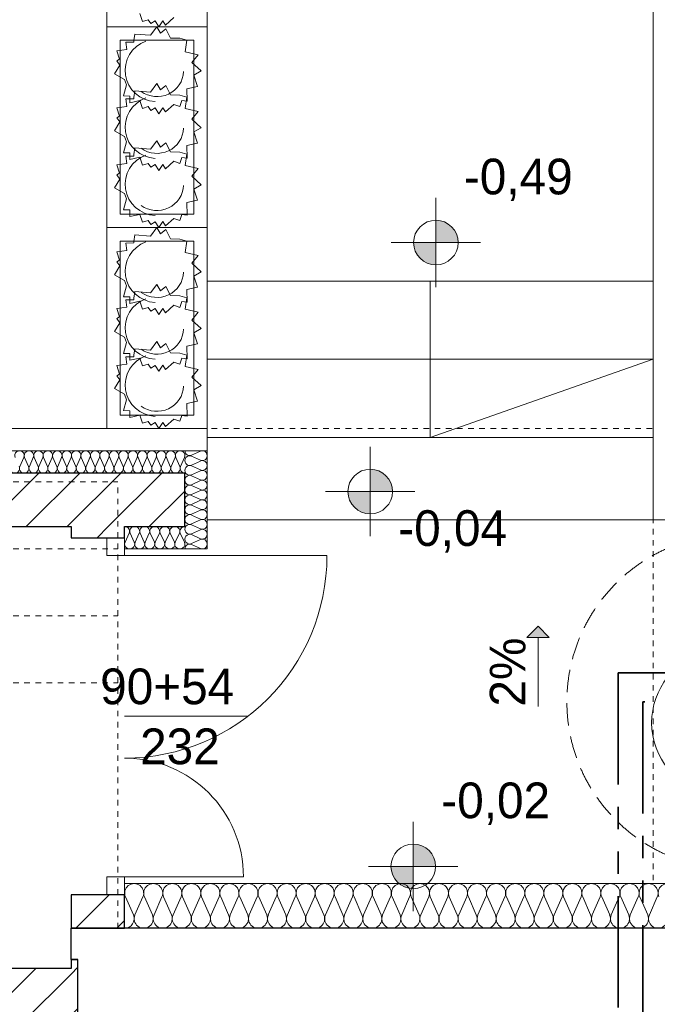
# Model space of a CAD drawing. Extents: x -220312 to -8310, y -91840 to 81907.
# Tile 46 of 128: x -176123 to -173264, y 2304 to 6717. Entities that reach past the tile are written whole.
import ezdxf

# ---------------------------------------------------------------- set-up
doc = ezdxf.new("R2010")
doc.units = 0
doc.header["$MEASUREMENT"] = 0
doc.set_wipeout_variables(frame=1)
for name, pattern in [('Hidden Line', [50, 25, -25]), ('Krawędzie ukryte', [150, 100, -50]), ('PHANTOM2', [1.25, 0.625, -0.125, 0.125, -0.125, 0.125, -0.125])]:
    doc.linetypes.add(name, pattern=pattern)
for name, color, linetype, lineweight in [('#CIEPŁO', 252, 'Continuous', 30), ('ARCH dach_Nr_Pióra__46', 5, 'Continuous', 13), ('Arch opisy_Nr_Pióra__21', 7, 'Continuous', 9), ('Arch schody_Nr_Pióra__21', 7, 'Continuous', 9), ('arch spadki_Nr_Pióra__21', 7, 'Continuous', 9), ('Arch wyburzenia_Nr_Pióra__46', 5, 'Continuous', 13), ('Arch ściany nośne_Nr_Pióra__21', 7, 'Continuous', 9), ('Arch ściany nośne_Nr_Pióra__27', 7, 'Continuous', 30), ('INWENT RZĘDNE_Nr_Pióra__21', 7, 'Continuous', 9), ('INWENT.ŚCIANY_Nr_Pióra__1', 7, 'Continuous', 25), ('INWENT.ŚCIANY_Nr_Pióra__101', 8, 'Continuous', 13), ('PODKŁAD', 252, 'Continuous', 35)]:
    doc.layers.add(name, color=color, linetype=linetype, lineweight=lineweight)
doc.layers.add('#kan_san-op', color=34, linetype='Continuous')
for name, color, linetype, lineweight, true_color in [('Arch drzwi_Nr_Pióra__4', 7, 'Continuous', 9, 0x029e21), ('Arch ocieplenie_Nr_Pióra__22', 7, 'Continuous', 9, 0x7f7f7f), ('Arch okna_Nr_Pióra__4', 7, 'Continuous', 9, 0x029e21), ('Arch wyposarzenie_Nr_Pióra__2', 7, 'Continuous', 13, 0x7f7f7f), ('Arch wyposarzenie_Nr_Pióra__4', 7, 'Continuous', 9, 0x029e21)]:
    doc.layers.add(name, color=color, linetype=linetype, lineweight=lineweight, true_color=true_color)
doc.styles.add('GENERATED_STYLE_2', font='txt')
doc.styles.add('GENERATED_STYLE_6', font='txt')
pattern_1 = [(45, (0, 0), (-91.92388, 91.92388), [])]

# ---------------------------------------------------------------- blocks, each defined once
blk = doc.blocks.new('parter')
at = {"layer": 'Arch schody_Nr_Pióra__21', "linetype": 'Continuous'}
blk.add_hatch(color=252, dxfattribs=at).paths.add_polyline_path([(-173799, 3998.4), (-173749, 3948.4), (-173849, 3948.4)], flags=0)
at = {"layer": 'Arch ściany nośne_Nr_Pióra__21', "linetype": 'Continuous'}
h = blk.add_hatch(dxfattribs=at)
h.set_pattern_fill('Common_Brick', color=252, style=0, pattern_type=2)
h.set_pattern_definition(pattern_1)
h.paths.add_polyline_path([(-175382.4, 4684.9), (-177662.4, 4684.9), (-177662.4, 4444.9), (-175382.4, 4444.9)], flags=0)
h = blk.add_hatch(dxfattribs=at)
h.set_pattern_fill('Common_Brick', color=252, style=0, pattern_type=2)
h.set_pattern_definition(pattern_1)
h.paths.add_polyline_path([(-175652.4, 4394.9), (-175652.4, 4444.9), (-175892.4, 4444.9), (-175892.4, 4394.9)], flags=0)
h = blk.add_hatch(dxfattribs=at)
h.set_pattern_fill('Common_Brick', color=252, style=0, pattern_type=2)
h.set_pattern_definition(pattern_1)
h.paths.add_polyline_path([(-175652.4, 2644.9), (-175652.4, 2794.9), (-175892.4, 2794.9), (-175892.4, 2644.9)], flags=0)
h = blk.add_hatch(dxfattribs=at)
h.set_pattern_fill('Common_Brick', color=252, style=0, pattern_type=2)
h.set_pattern_definition(pattern_1)
h.paths.add_polyline_path([(-175862.4, 2504.9), (-175892.4, 2504.9), (-175892.4, 2224.9), (-175862.4, 2224.9)], flags=0)
h = blk.add_hatch(dxfattribs=at)
h.set_pattern_fill('Common_Brick', color=252, style=0, pattern_type=2)
h.set_pattern_definition(pattern_1)
h.paths.add_polyline_path([(-175892.4, 2464.9), (-176702.4, 2464.9), (-176702.4, 2224.9), (-175892.4, 2224.9)], flags=0)
at = {"layer": 'INWENT RZĘDNE_Nr_Pióra__21', "linetype": 'Continuous'}
for points in [[(-174257.1, 5718), (-174157.1, 5718), (-174164.7, 5756.2), (-174186.4, 5788.7), (-174218.8, 5810.3), (-174257.1, 5818)], [(-174257.1, 5718), (-174357.1, 5718), (-174349.5, 5679.7), (-174327.8, 5647.3), (-174295.4, 5625.6), (-174257.1, 5618)], [(-174551.4, 4602.2), (-174451.4, 4602.2), (-174459, 4640.4), (-174480.6, 4672.9), (-174513.1, 4694.6), (-174551.4, 4702.2)], [(-174551.4, 4602.2), (-174651.4, 4602.2), (-174643.7, 4563.9), (-174622.1, 4531.5), (-174589.6, 4509.8), (-174551.4, 4502.2)], [(-174358.5, 2922.1), (-174258.5, 2922.1), (-174266.1, 2960.4), (-174287.8, 2992.8), (-174320.2, 3014.5), (-174358.5, 3022.1)], [(-174358.5, 2922.1), (-174458.5, 2922.1), (-174450.9, 2883.8), (-174429.2, 2851.4), (-174396.7, 2829.7), (-174358.5, 2822.1)]]:
    blk.add_hatch(color=252, dxfattribs=at).paths.add_polyline_path(points, flags=0)
at = {"layer": 'ARCH dach_Nr_Pióra__46', "color": 252, "linetype": 'Hidden Line'}
for p, q in [((-178912.4, 4884.9), (-173282.4, 4884.9)), ((-173282.4, 4884.9), (-173282.4, 2844.9))]:
    blk.add_line(p, q, dxfattribs=at)
at = {"layer": 'Arch drzwi_Nr_Pióra__4', "color": 252, "linetype": 'Continuous'}
for p, q in [((-175732.4, 4394.9), (-175652.4, 4394.9)), ((-175652.4, 4394.9), (-175732.4, 4394.9)), ((-175732.4, 4314.9), (-175732.4, 4394.9)), ((-175652.4, 4394.9), (-175732.4, 4394.9)), ((-175652.4, 4394.9), (-175652.4, 4314.9)), ((-175652.4, 4314.9), (-175732.4, 4314.9)), ((-175652.4, 4314.9), (-174745.2, 4314.9)), ((-175732.4, 2874.9), (-175652.4, 2874.9)), ((-175732.4, 2794.9), (-175732.4, 2874.9)), ((-175652.4, 2874.9), (-175119.6, 2874.9)), ((-175652.4, 2874.9), (-175652.4, 2794.9)), ((-175652.4, 2794.9), (-175732.4, 2794.9)), ((-175652.4, 2794.9), (-175732.4, 2794.9)), ((-175652.4, 2794.9), (-175732.4, 2794.9))]:
    blk.add_line(p, q, dxfattribs=at)
for centre, radius, start, end in [((-175652.4, 4314.9), 907.2, 270, 0), ((-175652.4, 2874.9), 532.8, 0, 90)]:
    blk.add_arc(centre, radius, start, end, dxfattribs=at)
at = {"layer": 'Arch ocieplenie_Nr_Pióra__22', "color": 252, "linetype": 'Continuous'}
for p, q in [((-175352.6, 4764.7), (-175312.2, 4783)), ((-176122, 4714.6), (-176104.3, 4755.1)), ((-176100.8, 4755.1), (-176083.2, 4714.6)), ((-176079.6, 4714.6), (-176062, 4755.1)), ((-176058.4, 4755.1), (-176040.8, 4714.6)), ((-176037.2, 4714.6), (-176019.6, 4755.1)), ((-176016.1, 4755.1), (-175998.4, 4714.6)), ((-175994.9, 4714.6), (-175977.3, 4755.1)), ((-175973.7, 4755.1), (-175956.1, 4714.6)), ((-175952.5, 4714.6), (-175934.9, 4755.1)), ((-175931.3, 4755.1), (-175913.7, 4714.6)), ((-175910.1, 4714.6), (-175892.5, 4755.1)), ((-175889, 4755.1), (-175871.3, 4714.6)), ((-175867.8, 4714.6), (-175850.2, 4755.1)), ((-175846.6, 4755.1), (-175829, 4714.6)), ((-175825.4, 4714.6), (-175807.8, 4755.1)), ((-175804.2, 4755.1), (-175786.6, 4714.6)), ((-175783.1, 4714.6), (-175765.4, 4755.1)), ((-175761.9, 4755.1), (-175744.3, 4714.6)), ((-175740.7, 4714.6), (-175723.1, 4755.1)), ((-175719.5, 4755.1), (-175701.9, 4714.6)), ((-175698.3, 4714.6), (-175680.7, 4755.1)), ((-175677.1, 4755.1), (-175659.5, 4714.6)), ((-175656, 4714.6), (-175638.3, 4755.1)), ((-175634.8, 4755.1), (-175617.2, 4714.6)), ((-175613.6, 4714.6), (-175596, 4755.1)), ((-175592.4, 4755.1), (-175574.8, 4714.6)), ((-175571.2, 4714.6), (-175553.6, 4755.1)), ((-175550.1, 4755.1), (-175532.4, 4714.6)), ((-175528.9, 4714.6), (-175511.3, 4755.1)), ((-175507.7, 4755.1), (-175490.1, 4714.6)), ((-175486.5, 4714.6), (-175468.9, 4755.1)), ((-175465.3, 4755.1), (-175447.7, 4714.6)), ((-175444.1, 4714.6), (-175426.5, 4755.1)), ((-175423, 4755.1), (-175405.3, 4714.6)), ((-175401.8, 4714.6), (-175384.2, 4755.1)), ((-175312.2, 4742.7), (-175352.6, 4761)), ((-175352.6, 4720.7), (-175312.2, 4739)), ((-175312.2, 4698.7), (-175352.6, 4717)), ((-175352.6, 4676.7), (-175312.2, 4695)), ((-175312.2, 4654.7), (-175352.6, 4673)), ((-175352.6, 4632.7), (-175312.2, 4651)), ((-175312.2, 4610.7), (-175352.6, 4629)), ((-175352.6, 4588.7), (-175312.2, 4607)), ((-175312.2, 4566.7), (-175352.6, 4585)), ((-175352.6, 4544.7), (-175312.2, 4563)), ((-175312.2, 4522.7), (-175352.6, 4541)), ((-175352.6, 4500.7), (-175312.2, 4519)), ((-175312.2, 4478.7), (-175352.6, 4497)), ((-175352.6, 4456.7), (-175312.2, 4475)), ((-175650.5, 4374.6), (-175631.8, 4415.1)), ((-175628, 4415.1), (-175609.3, 4374.6)), ((-175605.5, 4374.6), (-175586.8, 4415.1)), ((-175583, 4415.1), (-175564.3, 4374.6)), ((-175560.5, 4374.6), (-175541.8, 4415.1)), ((-175538, 4415.1), (-175519.3, 4374.6)), ((-175515.5, 4374.6), (-175496.8, 4415.1)), ((-175493, 4415.1), (-175474.3, 4374.6)), ((-175470.5, 4374.6), (-175451.8, 4415.1)), ((-175448, 4415.1), (-175429.3, 4374.6)), ((-175425.5, 4374.6), (-175406.8, 4415.1)), ((-175403, 4415.1), (-175384.3, 4374.6)), ((-175312.2, 4434.7), (-175352.6, 4453)), ((-175352.6, 4412.7), (-175312.2, 4431)), ((-175312.2, 4390.7), (-175352.6, 4409)), ((-175352.6, 4368.7), (-175312.2, 4387)), ((-175312.2, 4346.7), (-175352.6, 4365)), ((-175648.8, 2785.3), (-175613.3, 2704.4)), ((-175606.1, 2704.4), (-175570.6, 2785.3)), ((-175563.4, 2785.3), (-175527.8, 2704.4)), ((-175520.7, 2704.4), (-175485.1, 2785.3)), ((-175478, 2785.3), (-175442.4, 2704.4)), ((-175435.3, 2704.4), (-175399.7, 2785.3)), ((-175392.5, 2785.3), (-175357, 2704.4)), ((-175349.8, 2704.4), (-175314.3, 2785.3)), ((-175307.1, 2785.3), (-175271.6, 2704.4)), ((-175264.4, 2704.4), (-175228.9, 2785.3)), ((-175221.7, 2785.3), (-175186.2, 2704.4)), ((-175179, 2704.4), (-175143.5, 2785.3)), ((-175136.3, 2785.3), (-175100.8, 2704.4)), ((-175093.6, 2704.4), (-175058.1, 2785.3)), ((-175050.9, 2785.3), (-175015.3, 2704.4)), ((-175008.2, 2704.4), (-174972.6, 2785.3)), ((-174965.5, 2785.3), (-174929.9, 2704.4)), ((-174922.8, 2704.4), (-174887.2, 2785.3)), ((-174880, 2785.3), (-174844.5, 2704.4)), ((-174837.3, 2704.4), (-174801.8, 2785.3)), ((-174794.6, 2785.3), (-174759.1, 2704.4)), ((-174751.9, 2704.4), (-174716.4, 2785.3)), ((-174709.2, 2785.3), (-174673.7, 2704.4)), ((-174666.5, 2704.4), (-174631, 2785.3)), ((-174623.8, 2785.3), (-174588.3, 2704.4)), ((-174581.1, 2704.4), (-174545.6, 2785.3)), ((-174538.4, 2785.3), (-174502.8, 2704.4)), ((-174495.7, 2704.4), (-174460.1, 2785.3)), ((-174453, 2785.3), (-174417.4, 2704.4)), ((-174410.3, 2704.4), (-174374.7, 2785.3)), ((-174367.5, 2785.3), (-174332, 2704.4)), ((-174324.8, 2704.4), (-174289.3, 2785.3)), ((-174282.1, 2785.3), (-174246.6, 2704.4)), ((-174239.4, 2704.4), (-174203.9, 2785.3)), ((-174196.7, 2785.3), (-174161.2, 2704.4)), ((-174154, 2704.4), (-174118.5, 2785.3)), ((-174111.3, 2785.3), (-174075.8, 2704.4)), ((-174068.6, 2704.4), (-174033.1, 2785.3)), ((-174025.9, 2785.3), (-173990.3, 2704.4)), ((-173983.2, 2704.4), (-173947.6, 2785.3)), ((-173940.5, 2785.3), (-173904.9, 2704.4)), ((-173897.8, 2704.4), (-173862.2, 2785.3)), ((-173855, 2785.3), (-173819.5, 2704.4)), ((-173812.3, 2704.4), (-173776.8, 2785.3)), ((-173769.6, 2785.3), (-173734.1, 2704.4)), ((-173726.9, 2704.4), (-173691.4, 2785.3)), ((-173684.2, 2785.3), (-173648.7, 2704.4)), ((-173641.5, 2704.4), (-173606, 2785.3)), ((-173598.8, 2785.3), (-173563.3, 2704.4)), ((-173556.1, 2704.4), (-173520.6, 2785.3)), ((-173513.4, 2785.3), (-173477.8, 2704.4)), ((-173470.7, 2704.4), (-173435.1, 2785.3)), ((-173428, 2785.3), (-173392.4, 2704.4)), ((-173385.3, 2704.4), (-173349.7, 2785.3)), ((-173342.5, 2785.3), (-173307, 2704.4)), ((-173299.8, 2704.4), (-173264.3, 2785.3))]:
    blk.add_line(p, q, dxfattribs=at)
for centre, major_axis, ratio, start_param, end_param in [((-176123.7, 4763.6), (0, 21.3), 0.995957, 4.299595, 8.266775), ((-176081.4, 4763.6), (0, 21.3), 0.995957, 4.299595, 8.266775), ((-176039, 4763.6), (0, 21.3), 0.995957, 4.299595, 8.266775), ((-175996.7, 4763.6), (0, 21.3), 0.995957, 4.299595, 8.266775), ((-175954.3, 4763.6), (0, 21.3), 0.995957, 4.299595, 8.266775), ((-175911.9, 4763.6), (0, 21.3), 0.995957, 4.299595, 8.266775), ((-175869.6, 4763.6), (0, 21.3), 0.995957, 4.299595, 8.266775), ((-175827.2, 4763.6), (0, 21.3), 0.995957, 4.299595, 8.266775), ((-175784.8, 4763.6), (0, 21.3), 0.995957, 4.299595, 8.266775), ((-175742.5, 4763.6), (0, 21.3), 0.995957, 4.299595, 8.266775), ((-175700.1, 4763.6), (0, 21.3), 0.995957, 4.299595, 8.266775), ((-175657.7, 4763.6), (0, 21.3), 0.995957, 4.299595, 8.266775), ((-175615.4, 4763.6), (0, 21.3), 0.995957, 4.299595, 8.266775), ((-175573, 4763.6), (0, 21.3), 0.995957, 4.299595, 8.266775), ((-175530.7, 4763.6), (0, 21.3), 0.995957, 4.299595, 8.266775), ((-175488.3, 4763.6), (0, 21.3), 0.995957, 4.299595, 8.266775), ((-175445.9, 4763.6), (0, 21.3), 0.995957, 4.299595, 8.266775), ((-175403.6, 4763.6), (0, 21.3), 0.995957, 4.299595, 8.266775), ((-175361.1, 4784.9), (0, 22), 0.966719, 1.570796, 3.554385), ((-175303.6, 4762.9), (0, 22), 0.966719, 2.728799, 6.695979), ((-175361.1, 4740.9), (0, 22), 0.966719, 5.870392, 9.837571), ((-175303.6, 4718.9), (0, 22), 0.966719, 2.728799, 6.695979), ((-176144.9, 4706.1), (0, 21.3), 0.995957, 1.158004, 5.125183), ((-176102.6, 4706.1), (0, 21.3), 0.995957, 1.158004, 5.125183), ((-176060.2, 4706.1), (0, 21.3), 0.995957, 1.158004, 5.125183), ((-176017.8, 4706.1), (0, 21.3), 0.995957, 1.158004, 5.125183), ((-175975.5, 4706.1), (0, 21.3), 0.995957, 1.158004, 5.125183), ((-175933.1, 4706.1), (0, 21.3), 0.995957, 1.158004, 5.125183), ((-175890.7, 4706.1), (0, 21.3), 0.995957, 1.158004, 5.125183), ((-175848.4, 4706.1), (0, 21.3), 0.995957, 1.158004, 5.125183), ((-175806, 4706.1), (0, 21.3), 0.995957, 1.158004, 5.125183), ((-175763.7, 4706.1), (0, 21.3), 0.995957, 1.158004, 5.125183), ((-175721.3, 4706.1), (0, 21.3), 0.995957, 1.158004, 5.125183), ((-175678.9, 4706.1), (0, 21.3), 0.995957, 1.158004, 5.125183), ((-175636.6, 4706.1), (0, 21.3), 0.995957, 1.158004, 5.125183), ((-175594.2, 4706.1), (0, 21.3), 0.995957, 1.158004, 5.125183), ((-175551.8, 4706.1), (0, 21.3), 0.995957, 1.158004, 5.125183), ((-175509.5, 4706.1), (0, 21.3), 0.995957, 1.158004, 5.125183), ((-175467.1, 4706.1), (0, 21.3), 0.995957, 1.158004, 5.125183), ((-175424.7, 4706.1), (0, 21.3), 0.995957, 1.158004, 5.125183), ((-175382.4, 4706.1), (0, 21.3), 0.995957, 1.158004, 3.141593), ((-175361.1, 4696.9), (0, 22), 0.966719, 5.870392, 9.837571), ((-175303.6, 4674.9), (0, 22), 0.966719, 2.728799, 6.695979), ((-175361.1, 4652.9), (0, 22), 0.966719, 5.870392, 9.837571), ((-175303.6, 4630.9), (0, 22), 0.966719, 2.728799, 6.695979), ((-175361.1, 4608.9), (0, 22), 0.966719, 5.870392, 9.837571), ((-175303.6, 4586.9), (0, 22), 0.966719, 2.728799, 6.695979), ((-175361.1, 4564.9), (0, 22), 0.966719, 5.870392, 9.837571), ((-175361.1, 4520.9), (0, 22), 0.966719, 5.870392, 9.837571), ((-175303.6, 4542.9), (0, 22), 0.966719, 2.728799, 6.695979), ((-175361.1, 4476.9), (0, 22), 0.966719, 5.870392, 9.837571), ((-175303.6, 4498.9), (0, 22), 0.966719, 2.728799, 6.695979), ((-175361.1, 4432.9), (0, 22), 0.966719, 5.870392, 9.837571), ((-175303.6, 4454.9), (0, 22), 0.966719, 2.728799, 6.695979), ((-175652.4, 4423.6), (22.5, 0), 0.945236, 5.870392, 7.853982), ((-175607.4, 4423.6), (22.5, 0), 0.945236, 5.870392, 9.837571), ((-175562.4, 4423.6), (22.5, 0), 0.945236, 5.870392, 9.837571), ((-175517.4, 4423.6), (22.5, 0), 0.945236, 5.870392, 9.837571), ((-175472.4, 4423.6), (22.5, 0), 0.945236, 5.870392, 9.837571), ((-175427.4, 4423.6), (22.5, 0), 0.945236, 5.870392, 9.837571), ((-175382.4, 4423.6), (22.5, 0), 0.945236, 1.570796, 3.554385), ((-175361.1, 4388.9), (0, 22), 0.966719, 5.870392, 9.837571), ((-175303.6, 4410.9), (0, 22), 0.966719, 2.728799, 6.695979), ((-175629.9, 4366.1), (22.5, 0), 0.945236, 2.728799, 6.695979), ((-175584.9, 4366.1), (22.5, 0), 0.945236, 2.728799, 6.695979), ((-175539.9, 4366.1), (22.5, 0), 0.945236, 2.728799, 6.695979), ((-175494.9, 4366.1), (22.5, 0), 0.945236, 2.728799, 6.695979), ((-175449.9, 4366.1), (22.5, 0), 0.945236, 2.728799, 6.695979), ((-175404.9, 4366.1), (22.5, 0), 0.945236, 2.728799, 6.695979), ((-175303.6, 4366.9), (0, 22), 0.966719, 2.728799, 6.695979), ((-175361.1, 4344.9), (0, 22), 0.966719, 5.870392, 7.853982), ((-175609.7, 2802.3), (42.7, 0), 0.995956, 5.870392, 9.837571), ((-175524.3, 2802.3), (42.7, 0), 0.995956, 5.870392, 9.837571), ((-175438.8, 2802.3), (42.7, 0), 0.995956, 5.870392, 9.837571), ((-175353.4, 2802.3), (42.7, 0), 0.995956, 5.870392, 9.837571), ((-175268, 2802.3), (42.7, 0), 0.995956, 5.870392, 9.837571), ((-175182.6, 2802.3), (42.7, 0), 0.995956, 5.870392, 9.837571), ((-175097.2, 2802.3), (42.7, 0), 0.995956, 5.870392, 9.837571), ((-175011.8, 2802.3), (42.7, 0), 0.995956, 5.870392, 9.837571), ((-174926.3, 2802.3), (42.7, 0), 0.995956, 5.870392, 9.837571), ((-174840.9, 2802.3), (42.7, 0), 0.995956, 5.870392, 9.837571), ((-174755.5, 2802.3), (42.7, 0), 0.995956, 5.870392, 9.837571), ((-174670.1, 2802.3), (42.7, 0), 0.995956, 5.870392, 9.837571), ((-174584.7, 2802.3), (42.7, 0), 0.995956, 5.870392, 9.837571), ((-174499.3, 2802.3), (42.7, 0), 0.995956, 5.870392, 9.837571), ((-174413.8, 2802.3), (42.7, 0), 0.995956, 5.870392, 9.837571), ((-174328.4, 2802.3), (42.7, 0), 0.995956, 5.870392, 9.837571), ((-174243, 2802.3), (42.7, 0), 0.995956, 5.870392, 9.837571), ((-174157.6, 2802.3), (42.7, 0), 0.995956, 5.870392, 9.837571), ((-174072.2, 2802.3), (42.7, 0), 0.995956, 5.870392, 9.837571), ((-173986.8, 2802.3), (42.7, 0), 0.995956, 5.870392, 9.837571), ((-173901.3, 2802.3), (42.7, 0), 0.995956, 5.870392, 9.837571), ((-173815.9, 2802.3), (42.7, 0), 0.995956, 5.870392, 9.837571), ((-173730.5, 2802.3), (42.7, 0), 0.995956, 5.870392, 9.837571), ((-173645.1, 2802.3), (42.7, 0), 0.995956, 5.870392, 9.837571), ((-173559.7, 2802.3), (42.7, 0), 0.995956, 5.870392, 9.837571), ((-173474.3, 2802.3), (42.7, 0), 0.995956, 5.870392, 9.837571), ((-173388.8, 2802.3), (42.7, 0), 0.995956, 5.870392, 9.837571), ((-173303.4, 2802.3), (42.7, 0), 0.995956, 5.870392, 9.837571), ((-173218, 2802.3), (42.7, 0), 0.995956, 5.870392, 9.837571), ((-175652.4, 2687.4), (42.7, 0), 0.995956, 4.712389, 6.695979), ((-175567, 2687.4), (42.7, 0), 0.995956, 2.7288, 6.695979), ((-175481.5, 2687.4), (42.7, 0), 0.995956, 2.7288, 6.695979), ((-175396.1, 2687.4), (42.7, 0), 0.995956, 2.7288, 6.695979), ((-175310.7, 2687.4), (42.7, 0), 0.995956, 2.7288, 6.695979), ((-175225.3, 2687.4), (42.7, 0), 0.995956, 2.7288, 6.695979), ((-175139.9, 2687.4), (42.7, 0), 0.995956, 2.7288, 6.695979), ((-175054.5, 2687.4), (42.7, 0), 0.995956, 2.7288, 6.695979), ((-174969, 2687.4), (42.7, 0), 0.995956, 2.7288, 6.695979), ((-174883.6, 2687.4), (42.7, 0), 0.995956, 2.7288, 6.695979), ((-174798.2, 2687.4), (42.7, 0), 0.995956, 2.7288, 6.695979), ((-174712.8, 2687.4), (42.7, 0), 0.995956, 2.7288, 6.695979), ((-174627.4, 2687.4), (42.7, 0), 0.995956, 2.7288, 6.695979), ((-174542, 2687.4), (42.7, 0), 0.995956, 2.7288, 6.695979), ((-174456.5, 2687.4), (42.7, 0), 0.995956, 2.7288, 6.695979), ((-174371.1, 2687.4), (42.7, 0), 0.995956, 2.7288, 6.695979), ((-174285.7, 2687.4), (42.7, 0), 0.995956, 2.7288, 6.695979), ((-174200.3, 2687.4), (42.7, 0), 0.995956, 2.7288, 6.695979), ((-174114.9, 2687.4), (42.7, 0), 0.995956, 2.7288, 6.695979), ((-174029.5, 2687.4), (42.7, 0), 0.995956, 2.7288, 6.695979), ((-173944, 2687.4), (42.7, 0), 0.995956, 2.7288, 6.695979), ((-173858.6, 2687.4), (42.7, 0), 0.995956, 2.7288, 6.695979), ((-173773.2, 2687.4), (42.7, 0), 0.995956, 2.7288, 6.695979), ((-173687.8, 2687.4), (42.7, 0), 0.995956, 2.7288, 6.695979), ((-173602.4, 2687.4), (42.7, 0), 0.995956, 2.7288, 6.695979), ((-173517, 2687.4), (42.7, 0), 0.995956, 2.7288, 6.695979), ((-173431.5, 2687.4), (42.7, 0), 0.995956, 2.7288, 6.695979), ((-173346.1, 2687.4), (42.7, 0), 0.995956, 2.7288, 6.695979), ((-173260.7, 2687.4), (42.7, 0), 0.995956, 2.7288, 6.695979)]:
    blk.add_ellipse(centre, major_axis=major_axis, ratio=ratio, start_param=start_param, end_param=end_param, dxfattribs=at)
at = {"layer": 'Arch okna_Nr_Pióra__4', "color": 252, "linetype": 'Continuous'}
blk.add_line((-175652.4, 3594.9), (-175102.4, 3594.9), dxfattribs=at)
at = {"layer": 'Arch opisy_Nr_Pióra__21', "color": 252, "linetype": 'Krawędzie ukryte'}
blk.add_circle((-172919.6, 3659.9), 750, dxfattribs=at)
at = {"layer": 'Arch schody_Nr_Pióra__21', "color": 252, "linetype": 'Continuous'}
for p, q in [((-173282.4, 4474.9), (-173282.4, 10594.9)), ((-175732.4, 7584.9), (-175732.4, 6684.9)), ((-175282.4, 6684.9), (-175282.4, 7584.9)), ((-175282.4, 6684.9), (-175732.4, 6684.9)), ((-175282.4, 6684.9), (-175732.4, 6684.9)), ((-175732.4, 6684.9), (-175732.4, 5784.9)), ((-175282.4, 5784.9), (-175282.4, 6684.9)), ((-175672.4, 6624.9), (-175672.4, 5844.9)), ((-175342.4, 6624.9), (-175672.4, 6624.9)), ((-175342.4, 5844.9), (-175342.4, 6624.9)), ((-175672.4, 5844.9), (-175342.4, 5844.9)), ((-175282.4, 5784.9), (-175732.4, 5784.9)), ((-175732.4, 5784.9), (-175732.4, 4884.9)), ((-175282.4, 5784.9), (-175732.4, 5784.9)), ((-175282.4, 4884.9), (-175282.4, 5784.9)), ((-175672.4, 5724.9), (-175672.4, 4944.9)), ((-175342.4, 5724.9), (-175672.4, 5724.9)), ((-175342.4, 4944.9), (-175342.4, 5724.9)), ((-173282.4, 5544.9), (-175282.4, 5544.9)), ((-174282.4, 5544.9), (-174282.4, 4844.9)), ((-173282.4, 5194.9), (-175282.4, 5194.9)), ((-174282.4, 4844.9), (-173282.4, 5194.9)), ((-175672.4, 4944.9), (-175342.4, 4944.9)), ((-175282.4, 4884.9), (-175732.4, 4884.9)), ((-173282.4, 4844.9), (-175282.4, 4844.9)), ((-173282.4, 4474.9), (-175282.4, 4474.9)), ((-173282.4, 4474.9), (-173217.4, 4474.9)), ((-173799, 3998.4), (-173849, 3948.4)), ((-173799, 3998.4), (-173749, 3948.4)), ((-173749, 3948.4), (-173849, 3948.4)), ((-173799, 3638.4), (-173799, 3948.4))]:
    blk.add_line(p, q, dxfattribs=at)
at = {"layer": 'Arch wyburzenia_Nr_Pióra__46', "color": 252, "linetype": 'Continuous'}
for p, q in [((-178912.4, 4884.9), (-175282.4, 4884.9)), ((-175282.4, 4884.9), (-175282.4, 4784.9)), ((-177712.4, 4784.9), (-175282.4, 4784.9)), ((-175282.4, 4784.9), (-175282.4, 4344.9)), ((-175282.4, 4344.9), (-175652.4, 4344.9)), ((-171552.4, 2844.9), (-175652.4, 2844.9))]:
    blk.add_line(p, q, dxfattribs=at)
at = {"layer": 'Arch wyposarzenie_Nr_Pióra__2', "color": 252, "linetype": 'Continuous'}
blk.add_ellipse((-172964.6, 3566), major_axis=(325.1, 0), ratio=0.999933, start_param=1.947533, end_param=6.059917, dxfattribs=at)
at = {"layer": 'Arch wyposarzenie_Nr_Pióra__4', "color": 252, "linetype": 'Continuous'}
for p, q in [((-175573.1, 6708.8), (-175584.9, 6744)), ((-175546.5, 6716.7), (-175573.1, 6708.8)), ((-175535.4, 6699.2), (-175546.5, 6716.7)), ((-175515.2, 6711.6), (-175535.4, 6699.2)), ((-175499.7, 6684.9), (-175515.2, 6711.6)), ((-175481.6, 6711.7), (-175499.7, 6684.9)), ((-175468.6, 6692.9), (-175481.6, 6711.7)), ((-175432.4, 6726.3), (-175468.6, 6692.9)), ((-175536.3, 6646.7), (-175508.5, 6684.9)), ((-175508.5, 6684.9), (-175491.8, 6656.5)), ((-175491.8, 6656.5), (-175468.2, 6676)), ((-175468.2, 6676), (-175446.7, 6634.6)), ((-175610.9, 6616.4), (-175610.5, 6623.3)), ((-175610.5, 6623.3), (-175606.5, 6652.4)), ((-175606.5, 6652.4), (-175536.3, 6646.7)), ((-175446.7, 6634.6), (-175405.4, 6633.3)), ((-175405.4, 6633.3), (-175373.2, 6624.5)), ((-175373.2, 6624.5), (-175380.4, 6573.4)), ((-175686.8, 6576.8), (-175642.2, 6582.8)), ((-175674.9, 6539.4), (-175686.8, 6576.8)), ((-175647.2, 6616), (-175610.9, 6616.4)), ((-175642.2, 6582.8), (-175647.2, 6616)), ((-175687.3, 6531.8), (-175674.9, 6539.4)), ((-175674.6, 6513), (-175687.3, 6531.8)), ((-175380.4, 6573.4), (-175323.2, 6560)), ((-175323.2, 6560), (-175350.8, 6525.4)), ((-175698.3, 6473.8), (-175674.6, 6513)), ((-175350.8, 6525.4), (-175309, 6487.2)), ((-175309, 6487.2), (-175342.4, 6468)), ((-175653.6, 6448.4), (-175698.3, 6473.8)), ((-175644.2, 6424.1), (-175653.6, 6448.4)), ((-175342.4, 6468), (-175326.3, 6418.1)), ((-175657.3, 6375.3), (-175644.2, 6424.1)), ((-175536.3, 6392.2), (-175508.5, 6430.4)), ((-175508.5, 6430.4), (-175491.8, 6402.1)), ((-175491.8, 6402.1), (-175468.2, 6421.5)), ((-175468.2, 6421.5), (-175446.7, 6380.1)), ((-175326.3, 6418.1), (-175373.9, 6407.6)), ((-175373.9, 6407.6), (-175372.6, 6351)), ((-175628.6, 6374.6), (-175657.3, 6375.3)), ((-175647.2, 6361.6), (-175610.9, 6361.9)), ((-175642.2, 6328.4), (-175647.2, 6361.6)), ((-175629.2, 6344.8), (-175628.6, 6374.6)), ((-175584.9, 6354.6), (-175629.2, 6344.8)), ((-175610.9, 6361.9), (-175610.5, 6368.8)), ((-175610.5, 6368.8), (-175606.5, 6397.9)), ((-175606.5, 6397.9), (-175536.3, 6392.2)), ((-175573.1, 6319.3), (-175584.9, 6354.6)), ((-175446.7, 6380.1), (-175405.4, 6378.8)), ((-175405.4, 6378.8), (-175373.2, 6370)), ((-175373.2, 6370), (-175380.4, 6319)), ((-175686.8, 6322.4), (-175642.2, 6328.4)), ((-175674.9, 6284.9), (-175686.8, 6322.4)), ((-175546.5, 6327.3), (-175573.1, 6319.3)), ((-175535.4, 6309.8), (-175546.5, 6327.3)), ((-175515.2, 6322.1), (-175535.4, 6309.8)), ((-175499.7, 6295.4), (-175515.2, 6322.1)), ((-175481.6, 6322.3), (-175499.7, 6295.4)), ((-175468.6, 6303.5), (-175481.6, 6322.3)), ((-175432.4, 6336.8), (-175468.6, 6303.5)), ((-175405.7, 6327.4), (-175432.4, 6336.8)), ((-175395.8, 6354.1), (-175405.7, 6327.4)), ((-175372.6, 6351), (-175395.8, 6354.1)), ((-175380.4, 6319), (-175323.2, 6305.6)), ((-175687.3, 6277.3), (-175674.9, 6284.9)), ((-175674.6, 6258.5), (-175687.3, 6277.3)), ((-175323.2, 6305.6), (-175350.8, 6270.9)), ((-175350.8, 6270.9), (-175309, 6232.7)), ((-175698.3, 6219.4), (-175674.6, 6258.5)), ((-175309, 6232.7), (-175342.4, 6213.6)), ((-175653.6, 6194), (-175698.3, 6219.4)), ((-175644.2, 6169.6), (-175653.6, 6194)), ((-175342.4, 6213.6), (-175326.3, 6163.7)), ((-175657.3, 6120.8), (-175644.2, 6169.6)), ((-175610.5, 6112.7), (-175606.5, 6141.9)), ((-175606.5, 6141.9), (-175536.3, 6136.1)), ((-175536.3, 6136.1), (-175508.5, 6174.3)), ((-175508.5, 6174.3), (-175491.8, 6146)), ((-175491.8, 6146), (-175468.2, 6165.5)), ((-175468.2, 6165.5), (-175446.7, 6124)), ((-175326.3, 6163.7), (-175373.9, 6153.1)), ((-175373.9, 6153.1), (-175372.6, 6096.6)), ((-175628.6, 6120.1), (-175657.3, 6120.8)), ((-175647.2, 6105.5), (-175610.9, 6105.8)), ((-175642.2, 6072.3), (-175647.2, 6105.5)), ((-175629.2, 6090.4), (-175628.6, 6120.1)), ((-175584.9, 6100.1), (-175629.2, 6090.4)), ((-175610.9, 6105.8), (-175610.5, 6112.7)), ((-175573.1, 6064.8), (-175584.9, 6100.1)), ((-175446.7, 6124), (-175405.4, 6122.7)), ((-175395.8, 6099.7), (-175405.7, 6072.9)), ((-175405.4, 6122.7), (-175373.2, 6114)), ((-175372.6, 6096.6), (-175395.8, 6099.7)), ((-175373.2, 6114), (-175380.4, 6062.9)), ((-175686.8, 6066.3), (-175642.2, 6072.3)), ((-175674.9, 6028.8), (-175686.8, 6066.3)), ((-175546.5, 6072.8), (-175573.1, 6064.8)), ((-175535.4, 6055.3), (-175546.5, 6072.8)), ((-175515.2, 6067.7), (-175535.4, 6055.3)), ((-175499.7, 6040.9), (-175515.2, 6067.7)), ((-175481.6, 6067.8), (-175499.7, 6040.9)), ((-175468.6, 6049), (-175481.6, 6067.8)), ((-175432.4, 6082.4), (-175468.6, 6049)), ((-175405.7, 6072.9), (-175432.4, 6082.4)), ((-175380.4, 6062.9), (-175323.2, 6049.5)), ((-175323.2, 6049.5), (-175350.8, 6014.9)), ((-175698.3, 5963.3), (-175674.6, 6002.4)), ((-175687.3, 6021.2), (-175674.9, 6028.8)), ((-175674.6, 6002.4), (-175687.3, 6021.2)), ((-175350.8, 6014.9), (-175309, 5976.7)), ((-175653.6, 5937.9), (-175698.3, 5963.3)), ((-175309, 5976.7), (-175342.4, 5957.5)), ((-175342.4, 5957.5), (-175326.3, 5907.6)), ((-175657.3, 5864.7), (-175644.2, 5913.6)), ((-175644.2, 5913.6), (-175653.6, 5937.9)), ((-175326.3, 5907.6), (-175373.9, 5897)), ((-175373.9, 5897), (-175372.6, 5840.5)), ((-175628.6, 5864), (-175657.3, 5864.7)), ((-175629.2, 5834.3), (-175628.6, 5864)), ((-175584.9, 5844), (-175629.2, 5834.3)), ((-175573.1, 5808.8), (-175584.9, 5844)), ((-175432.4, 5826.3), (-175468.6, 5792.9)), ((-175405.7, 5816.8), (-175432.4, 5826.3)), ((-175395.8, 5843.6), (-175405.7, 5816.8)), ((-175372.6, 5840.5), (-175395.8, 5843.6)), ((-175546.5, 5816.7), (-175573.1, 5808.8)), ((-175535.4, 5799.2), (-175546.5, 5816.7)), ((-175536.3, 5746.7), (-175508.5, 5784.9)), ((-175515.2, 5811.6), (-175535.4, 5799.2)), ((-175499.7, 5784.9), (-175515.2, 5811.6)), ((-175508.5, 5784.9), (-175491.8, 5756.5)), ((-175481.6, 5811.7), (-175499.7, 5784.9)), ((-175468.6, 5792.9), (-175481.6, 5811.7)), ((-175610.5, 5723.3), (-175606.5, 5752.4)), ((-175606.5, 5752.4), (-175536.3, 5746.7)), ((-175491.8, 5756.5), (-175468.2, 5776)), ((-175468.2, 5776), (-175446.7, 5734.6)), ((-175647.2, 5716), (-175610.9, 5716.4)), ((-175642.2, 5682.8), (-175647.2, 5716)), ((-175610.9, 5716.4), (-175610.5, 5723.3)), ((-175446.7, 5734.6), (-175405.4, 5733.3)), ((-175405.4, 5733.3), (-175373.2, 5724.5)), ((-175373.2, 5724.5), (-175380.4, 5673.4)), ((-175686.8, 5676.8), (-175642.2, 5682.8)), ((-175674.9, 5639.4), (-175686.8, 5676.8)), ((-175380.4, 5673.4), (-175323.2, 5660)), ((-175323.2, 5660), (-175350.8, 5625.4)), ((-175698.3, 5573.8), (-175674.6, 5613)), ((-175687.3, 5631.8), (-175674.9, 5639.4)), ((-175674.6, 5613), (-175687.3, 5631.8)), ((-175350.8, 5625.4), (-175309, 5587.2)), ((-175653.6, 5548.4), (-175698.3, 5573.8)), ((-175309, 5587.2), (-175342.4, 5568)), ((-175342.4, 5568), (-175326.3, 5518.1)), ((-175657.3, 5475.3), (-175644.2, 5524.1)), ((-175644.2, 5524.1), (-175653.6, 5548.4)), ((-175536.3, 5492.2), (-175508.5, 5530.4)), ((-175508.5, 5530.4), (-175491.8, 5502.1)), ((-175491.8, 5502.1), (-175468.2, 5521.5)), ((-175468.2, 5521.5), (-175446.7, 5480.1)), ((-175326.3, 5518.1), (-175373.9, 5507.6)), ((-175628.6, 5474.6), (-175657.3, 5475.3)), ((-175629.2, 5444.8), (-175628.6, 5474.6)), ((-175610.5, 5468.8), (-175606.5, 5497.9)), ((-175606.5, 5497.9), (-175536.3, 5492.2)), ((-175446.7, 5480.1), (-175405.4, 5478.8)), ((-175405.4, 5478.8), (-175373.2, 5470)), ((-175373.9, 5507.6), (-175372.6, 5451)), ((-175686.8, 5422.4), (-175642.2, 5428.4)), ((-175647.2, 5461.6), (-175610.9, 5461.9)), ((-175642.2, 5428.4), (-175647.2, 5461.6)), ((-175584.9, 5454.6), (-175629.2, 5444.8)), ((-175610.9, 5461.9), (-175610.5, 5468.8)), ((-175573.1, 5419.3), (-175584.9, 5454.6)), ((-175432.4, 5436.8), (-175468.6, 5403.5)), ((-175405.7, 5427.4), (-175432.4, 5436.8)), ((-175395.8, 5454.1), (-175405.7, 5427.4)), ((-175372.6, 5451), (-175395.8, 5454.1)), ((-175373.2, 5470), (-175380.4, 5419)), ((-175687.3, 5377.3), (-175674.9, 5384.9)), ((-175674.9, 5384.9), (-175686.8, 5422.4)), ((-175546.5, 5427.3), (-175573.1, 5419.3)), ((-175535.4, 5409.8), (-175546.5, 5427.3)), ((-175515.2, 5422.1), (-175535.4, 5409.8)), ((-175499.7, 5395.4), (-175515.2, 5422.1)), ((-175481.6, 5422.3), (-175499.7, 5395.4)), ((-175468.6, 5403.5), (-175481.6, 5422.3)), ((-175380.4, 5419), (-175323.2, 5405.6)), ((-175323.2, 5405.6), (-175350.8, 5370.9)), ((-175698.3, 5319.4), (-175674.6, 5358.5)), ((-175674.6, 5358.5), (-175687.3, 5377.3)), ((-175350.8, 5370.9), (-175309, 5332.7)), ((-175653.6, 5294), (-175698.3, 5319.4)), ((-175309, 5332.7), (-175342.4, 5313.6)), ((-175342.4, 5313.6), (-175326.3, 5263.7)), ((-175657.3, 5220.8), (-175644.2, 5269.6)), ((-175644.2, 5269.6), (-175653.6, 5294)), ((-175536.3, 5236.1), (-175508.5, 5274.3)), ((-175508.5, 5274.3), (-175491.8, 5246)), ((-175491.8, 5246), (-175468.2, 5265.5)), ((-175468.2, 5265.5), (-175446.7, 5224)), ((-175326.3, 5263.7), (-175373.9, 5253.1)), ((-175373.9, 5253.1), (-175372.6, 5196.6)), ((-175628.6, 5220.1), (-175657.3, 5220.8)), ((-175629.2, 5190.4), (-175628.6, 5220.1)), ((-175610.9, 5205.8), (-175610.5, 5212.7)), ((-175610.5, 5212.7), (-175606.5, 5241.9)), ((-175606.5, 5241.9), (-175536.3, 5236.1)), ((-175446.7, 5224), (-175405.4, 5222.7)), ((-175405.4, 5222.7), (-175373.2, 5214)), ((-175373.2, 5214), (-175380.4, 5162.9)), ((-175686.8, 5166.3), (-175642.2, 5172.3)), ((-175674.9, 5128.8), (-175686.8, 5166.3)), ((-175647.2, 5205.5), (-175610.9, 5205.8)), ((-175642.2, 5172.3), (-175647.2, 5205.5)), ((-175584.9, 5200.1), (-175629.2, 5190.4)), ((-175573.1, 5164.8), (-175584.9, 5200.1)), ((-175546.5, 5172.8), (-175573.1, 5164.8)), ((-175535.4, 5155.3), (-175546.5, 5172.8)), ((-175515.2, 5167.7), (-175535.4, 5155.3)), ((-175499.7, 5140.9), (-175515.2, 5167.7)), ((-175481.6, 5167.8), (-175499.7, 5140.9)), ((-175468.6, 5149), (-175481.6, 5167.8)), ((-175432.4, 5182.4), (-175468.6, 5149)), ((-175405.7, 5172.9), (-175432.4, 5182.4)), ((-175395.8, 5199.7), (-175405.7, 5172.9)), ((-175372.6, 5196.6), (-175395.8, 5199.7)), ((-175380.4, 5162.9), (-175323.2, 5149.5)), ((-175687.3, 5121.2), (-175674.9, 5128.8)), ((-175674.6, 5102.4), (-175687.3, 5121.2)), ((-175323.2, 5149.5), (-175350.8, 5114.9)), ((-175698.3, 5063.3), (-175674.6, 5102.4)), ((-175350.8, 5114.9), (-175309, 5076.7)), ((-175309, 5076.7), (-175342.4, 5057.5)), ((-175653.6, 5037.9), (-175698.3, 5063.3)), ((-175644.2, 5013.6), (-175653.6, 5037.9)), ((-175342.4, 5057.5), (-175326.3, 5007.6)), ((-175657.3, 4964.7), (-175644.2, 5013.6)), ((-175326.3, 5007.6), (-175373.9, 4997)), ((-175373.9, 4997), (-175372.6, 4940.5)), ((-175628.6, 4964), (-175657.3, 4964.7)), ((-175629.2, 4934.3), (-175628.6, 4964)), ((-175584.9, 4944), (-175629.2, 4934.3)), ((-175573.1, 4908.8), (-175584.9, 4944)), ((-175395.8, 4943.6), (-175405.7, 4916.8)), ((-175372.6, 4940.5), (-175395.8, 4943.6)), ((-175546.5, 4916.7), (-175573.1, 4908.8)), ((-175535.4, 4899.2), (-175546.5, 4916.7)), ((-175515.2, 4911.6), (-175535.4, 4899.2)), ((-175499.7, 4884.9), (-175515.2, 4911.6)), ((-175481.6, 4911.7), (-175499.7, 4884.9)), ((-175468.6, 4892.9), (-175481.6, 4911.7)), ((-175432.4, 4926.3), (-175468.6, 4892.9)), ((-175405.7, 4916.8), (-175432.4, 4926.3))]:
    blk.add_line(p, q, dxfattribs=at)
for centre, major_axis, start_param, end_param in [((-175507.4, 6489.3), (142.6, 0), 1.927535, 4.652962), ((-175507.4, 6489.3), (119.4, 0), 4.078423, 6.243896), ((-175507.4, 6234.9), (142.6, 0), 1.927535, 4.652962), ((-175507.4, 6234.9), (119.4, 0), 4.078423, 6.243896), ((-175507.4, 5978.8), (142.6, 0), 1.927535, 4.652962), ((-175507.4, 5978.8), (119.4, 0), 4.078423, 6.243896), ((-175507.4, 5589.3), (142.6, 0), 1.927535, 4.652962), ((-175507.4, 5589.3), (119.4, 0), 4.078423, 6.243896), ((-175507.4, 5334.9), (142.6, 0), 1.927535, 4.652962), ((-175507.4, 5334.9), (119.4, 0), 4.078423, 6.243896), ((-175507.4, 5078.8), (142.6, 0), 1.927535, 4.652962), ((-175507.4, 5078.8), (119.4, 0), 4.078423, 6.243896)]:
    blk.add_ellipse(centre, major_axis=major_axis, ratio=0.982005, start_param=start_param, end_param=end_param, dxfattribs=at)
at = {"layer": 'Arch ściany nośne_Nr_Pióra__27', "color": 252, "linetype": 'Continuous'}
for p, q in [((-175382.4, 4684.9), (-177662.4, 4684.9)), ((-175382.4, 4444.9), (-175382.4, 4684.9)), ((-177662.4, 4444.9), (-175892.4, 4444.9)), ((-175892.4, 4444.9), (-175892.4, 4394.9)), ((-175652.4, 4444.9), (-175382.4, 4444.9)), ((-175652.4, 4394.9), (-175652.4, 4444.9)), ((-175892.4, 4394.9), (-175652.4, 4394.9)), ((-175892.4, 2794.9), (-175892.4, 2644.9)), ((-175652.4, 2794.9), (-175892.4, 2794.9)), ((-175652.4, 2644.9), (-175652.4, 2794.9)), ((-175892.4, 2644.9), (-175652.4, 2644.9)), ((-175892.4, 2504.9), (-175892.4, 2464.9)), ((-175862.4, 2504.9), (-175892.4, 2504.9)), ((-175862.4, 2224.9), (-175862.4, 2504.9)), ((-175892.4, 2464.9), (-176702.4, 2464.9))]:
    blk.add_line(p, q, dxfattribs=at)
at = {"layer": 'INWENT RZĘDNE_Nr_Pióra__21', "color": 252, "linetype": 'Continuous'}
for p, q in [((-174257.1, 5518), (-174257.1, 5918)), ((-174457.1, 5718), (-174057.1, 5718)), ((-174551.4, 4402.2), (-174551.4, 4802.2)), ((-174751.4, 4602.2), (-174351.4, 4602.2)), ((-174358.5, 2722.1), (-174358.5, 3122.1)), ((-174558.5, 2922.1), (-174158.5, 2922.1))]:
    blk.add_line(p, q, dxfattribs=at)
for centre in [(-174257.1, 5718), (-174551.4, 4602.2), (-174358.5, 2922.1)]:
    blk.add_circle(centre, 100, dxfattribs=at)
at = {"layer": 'INWENT.ŚCIANY_Nr_Pióra__1', "color": 252, "linetype": 'Continuous'}
for p, q in [((-171602.4, 2644.9), (-175892.4, 2644.9)), ((-175892.4, 2504.9), (-175892.4, 2644.9)), ((-175892.4, 2504.9), (-175862.4, 2504.9)), ((-175862.4, 2224.9), (-175862.4, 2504.9))]:
    blk.add_line(p, q, dxfattribs=at)
at = {"layer": 'INWENT.ŚCIANY_Nr_Pióra__101', "color": 252, "linetype": 'Hidden Line'}
for p, q in [((-178402.4, 4644.9), (-175682.4, 4644.9)), ((-175682.4, 2644.9), (-175682.4, 4644.9)), ((-178402.4, 4344.9), (-175682.4, 4344.9)), ((-178402.4, 4044.9), (-175682.4, 4044.9)), ((-178402.4, 3744.9), (-175682.4, 3744.9))]:
    blk.add_line(p, q, dxfattribs=at)
at = {"layer": 'Arch drzwi_Nr_Pióra__4', "color": 252, "linetype": 'Continuous', "style": 'GENERATED_STYLE_6'}
for s, p in [('90+54', (-175762.1, 3649)), ('232', (-175583.1, 3380.3))]:
    blk.add_text(s, height=160, dxfattribs=at).set_placement(p)
at = {"layer": 'arch spadki_Nr_Pióra__21', "color": 252, "linetype": 'Continuous', "style": 'GENERATED_STYLE_6'}
blk.add_text('2%', height=160, rotation=90, dxfattribs=at).set_placement((-173855.3, 3638.4))
at = {"layer": 'INWENT RZĘDNE_Nr_Pióra__21', "color": 252, "char_height": 160, "attachment_point": 7, "style": 'GENERATED_STYLE_2'}
for s, insert in [('{-0,49}', (-174131.3, 5904.2)), ('{-0,04}', (-174425.5, 4328.6)), ('{-0,02}', (-174232.6, 3108.4))]:
    blk.add_mtext(s, dxfattribs=dict(at, insert=insert))

msp = doc.modelspace()

# ---------------------------------------------------------------- linework, layer by layer
at = {"layer": '#CIEPŁO', "color": 202, "linetype": 'PHANTOM2', "lineweight": 35, "ltscale": 800}
for p, q in [((-162190.7, 3789.4), (-173439.7, 3789.4)), ((-173439.7, 3789.4), (-173439.7, 297.8)), ((-162320.7, 3659.4), (-173328.6, 3659.4)), ((-173328.6, 3659.4), (-173328.6, 278.4))]:
    msp.add_line(p, q, dxfattribs=at)

# ---------------------------------------------------------------- block references
at = {"layer": 'PODKŁAD'}
msp.add_blockref('parter', (0, 0), dxfattribs=at)

# ---------------------------------------------------------------- next in the draw order: wipeouts: each hides what was drawn before it
at = {"ltscale": 10}
msp.add_wipeout([(-200770.3, 11108.9), (-198285.2, 10498.9), (-198285.2, -17981.1), (-159380.3, -17981.1), (-158770.3, -18591.1), (-200770.3, -18591.1)], dxfattribs=at).dxf.layer = '#kan_san-op'

doc.saveas('drawing.dxf')
